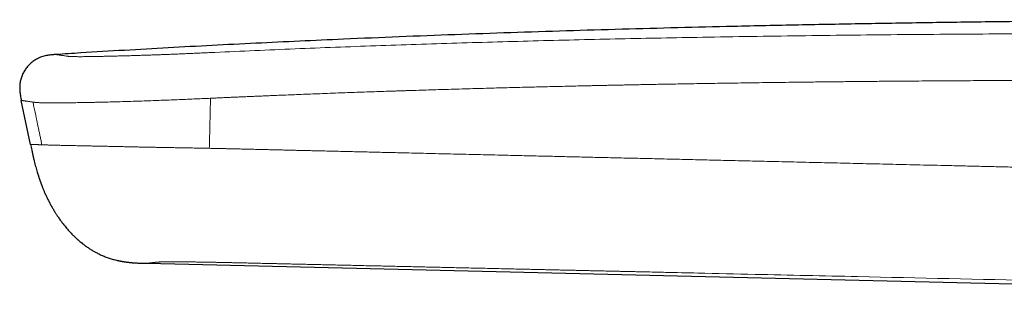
# Model space of a CAD drawing. Header units: millimetres. Extents: x 8 to 524, y 12 to 399.
# Tile 2 of 131: x 42 to 76, y 390 to 399. Entities that reach past the tile are written whole.
import ezdxf

# ---------------------------------------------------------------- set-up
doc = ezdxf.new("R2010")
doc.units = ezdxf.units.MM

msp = doc.modelspace()

# ---------------------------------------------------------------- linework, layer by layer
at = {"color": 7, "linetype": 'Continuous', "lineweight": 30}
for p, q in [((42.964, 398.166), (42.967, 398.165)), ((42.966, 398.166), (42.964, 398.166)), ((42.095, 395.068), (41.777, 396.587)), ((46.105, 390.977), (102.812, 389.635))]:
    msp.add_line(p, q, dxfattribs=at)
at = {"color": 252, "linetype": 'Continuous', "lineweight": 0}
msp.add_line((46.105, 390.977), (46.106, 390.977), dxfattribs=at)
at = {"color": 7, "linetype": 'Continuous', "lineweight": 30}
for points, knots in [([(150.617, 397.344), (150.025, 397.382), (148.622, 397.471), (146.408, 397.606), (143.974, 397.748), (141.538, 397.885), (139.101, 398.015), (136.662, 398.139), (134.289, 398.254), (131.982, 398.361), (129.741, 398.459), (127.5, 398.552), (125.258, 398.64), (123.017, 398.723), (120.778, 398.801), (118.541, 398.874), (116.306, 398.942), (114.073, 399.005), (111.841, 399.063), (109.608, 399.116), (107.241, 399.166), (104.74, 399.213), (102.106, 399.256), (99.471, 399.292), (96.901, 399.32), (94.396, 399.341), (91.956, 399.355), (89.515, 399.363), (87.074, 399.366), (84.633, 399.362), (82.191, 399.353), (79.816, 399.337), (77.509, 399.317), (75.27, 399.291), (73.031, 399.26), (70.792, 399.224), (68.553, 399.182), (66.421, 399.136), (64.395, 399.087), (62.476, 399.036), (60.557, 398.979), (58.638, 398.917), (56.718, 398.849), (54.798, 398.775), (53.015, 398.7), (51.369, 398.626), (49.859, 398.554), (48.35, 398.478), (46.84, 398.397), (45.331, 398.311), (44.039, 398.234), (43.251, 398.184), (42.964, 398.165)], [0, 0, 0, 0, 0.0165217, 0.0391477, 0.0617814, 0.0844253, 0.1070816, 0.1297525, 0.1524397, 0.1732518, 0.1940758, 0.2149051, 0.2357329, 0.2565522, 0.2773561, 0.2981375, 0.3188905, 0.3396222, 0.3603473, 0.3810799, 0.4018229, 0.4262799, 0.4507429, 0.4752076, 0.4996733, 0.5223215, 0.5449729, 0.5676285, 0.5902891, 0.6129553, 0.6356263, 0.658301, 0.6790883, 0.6998768, 0.7206658, 0.7414545, 0.7622424, 0.7830304, 0.8008495, 0.8186704, 0.8364937, 0.8543206, 0.8721517, 0.8899883, 0.9078312, 0.9218559, 0.9358857, 0.9499212, 0.9639591, 0.9779903, 0.9920051, 1, 1, 1, 1]), ([(42.93, 398.163), (42.914, 398.162), (42.87, 398.16), (42.799, 398.153), (42.716, 398.143), (42.634, 398.129), (42.554, 398.109), (42.474, 398.085), (42.4, 398.056), (42.332, 398.023), (42.268, 397.988), (42.207, 397.948), (42.149, 397.905), (42.094, 397.858), (42.042, 397.807), (41.993, 397.753), (41.948, 397.696), (41.906, 397.637), (41.868, 397.574), (41.834, 397.51), (41.805, 397.444), (41.78, 397.376), (41.759, 397.306), (41.742, 397.235), (41.73, 397.16), (41.723, 397.081), (41.721, 396.998), (41.724, 396.915), (41.732, 396.832), (41.745, 396.75), (41.76, 396.669), (41.771, 396.614), (41.777, 396.587)], [0, 0, 0, 0, 0.0211888, 0.0574448, 0.0937009, 0.1299648, 0.1662339, 0.2024773, 0.2386981, 0.270401, 0.3021176, 0.3338427, 0.3655686, 0.3972903, 0.4290125, 0.4607377, 0.4924648, 0.5241911, 0.5559153, 0.5876368, 0.6193573, 0.6510801, 0.6828029, 0.714521, 0.74623, 0.7824616, 0.8187108, 0.8549743, 0.8912194, 0.92746, 0.9637276, 1, 1, 1, 1]), ([(42.967, 398.166), (42.96, 398.165), (42.947, 398.165), (42.936, 398.164), (42.93, 398.164)], [0, 0, 0, 0, 0.49934, 1, 1, 1, 1]), ([(42.966, 398.166), (42.964, 398.166), (42.952, 398.165), (42.94, 398.164), (42.93, 398.164)], [0, 0, 0, 0, 0.1883287, 1, 1, 1, 1]), ([(42.095, 395.068), (42.108, 395.004), (42.123, 394.934), (42.138, 394.864), (42.14, 394.858)], [0, 0, 0, 0, 0.916142, 1, 1, 1, 1]), ([(42.139, 394.858), (42.14, 394.857), (42.14, 394.856), (42.141, 394.853), (42.141, 394.851), (42.142, 394.847), (42.143, 394.844), (42.145, 394.84), (42.146, 394.836), (42.147, 394.831), (42.148, 394.826), (42.149, 394.822), (42.15, 394.818), (42.151, 394.815), (42.152, 394.812), (42.152, 394.81), (42.153, 394.807), (42.153, 394.805), (42.154, 394.8), (42.155, 394.795), (42.157, 394.788), (42.159, 394.779), (42.161, 394.768), (42.163, 394.755), (42.166, 394.74), (42.17, 394.724), (42.173, 394.706), (42.177, 394.687), (42.182, 394.666), (42.187, 394.643), (42.191, 394.628), (42.192, 394.62)], [0, 0, 0, 0, 0.076812, 0.146878, 0.210226, 0.266876, 0.316848, 0.360163, 0.396847, 0.426936, 0.450501, 0.463978, 0.474002, 0.477821, 0.480949, 0.483549, 0.4859, 0.48845, 0.491541, 0.499914, 0.511659, 0.526976, 0.553094, 0.5858, 0.625127, 0.671086, 0.723674, 0.782879, 0.848683, 0.921065, 1, 1, 1, 1]), ([(42.193, 394.62), (42.203, 394.577), (42.228, 394.47), (42.272, 394.3), (42.314, 394.15), (42.341, 394.065), (42.348, 394.043)], [0, 0, 0, 0, 0.221827, 0.5514, 0.881006, 1, 1, 1, 1]), ([(42.347, 394.042), (42.347, 394.042), (42.348, 394.042), (42.348, 394.04), (42.349, 394.038), (42.35, 394.035), (42.351, 394.032), (42.353, 394.029), (42.354, 394.025), (42.356, 394.02), (42.358, 394.015), (42.359, 394.011), (42.361, 394.007), (42.362, 394.003), (42.363, 394.001), (42.363, 393.998), (42.365, 393.993), (42.368, 393.983), (42.373, 393.969), (42.379, 393.949), (42.387, 393.924), (42.397, 393.897), (42.406, 393.868), (42.416, 393.84), (42.426, 393.813), (42.435, 393.785), (42.445, 393.759), (42.452, 393.738), (42.458, 393.722), (42.463, 393.71), (42.466, 393.7), (42.469, 393.693), (42.471, 393.687), (42.472, 393.684), (42.473, 393.683), (42.473, 393.682), (42.475, 393.677), (42.477, 393.671), (42.48, 393.663), (42.485, 393.649), (42.493, 393.629), (42.504, 393.602), (42.517, 393.568), (42.532, 393.529), (42.55, 393.486), (42.571, 393.438), (42.593, 393.387), (42.617, 393.333), (42.643, 393.278), (42.668, 393.225), (42.705, 393.149), (42.755, 393.052), (42.797, 392.976), (42.818, 392.939)], [0, 0, 0, 0, 0.045245, 0.086495, 0.123736, 0.156956, 0.186144, 0.211294, 0.232406, 0.249496, 0.262609, 0.2699, 0.275146, 0.277106, 0.278738, 0.28021, 0.282083, 0.287947, 0.296637, 0.308151, 0.322489, 0.339625, 0.357098, 0.373275, 0.388165, 0.406038, 0.421681, 0.435148, 0.443869, 0.451466, 0.458017, 0.46365, 0.46856, 0.473039, 0.477469, 0.482264, 0.487767, 0.494198, 0.501694, 0.510344, 0.526718, 0.546339, 0.569294, 0.595643, 0.625428, 0.656358, 0.690335, 0.726872, 0.763404, 0.799581, 0.835413, 0.918566, 1, 1, 1, 1]), ([(42.818, 392.939), (42.822, 392.932), (42.842, 392.894), (42.865, 392.857), (42.883, 392.827)], [0, 0, 0, 0, 0.191758, 1, 1, 1, 1]), ([(42.882, 392.827), (42.886, 392.82), (42.895, 392.806), (42.91, 392.78), (42.927, 392.753), (42.946, 392.722), (42.967, 392.689), (42.99, 392.654), (43.015, 392.616), (43.057, 392.553), (43.118, 392.467), (43.199, 392.358), (43.273, 392.265), (43.338, 392.186), (43.392, 392.124), (43.445, 392.066), (43.495, 392.012), (43.537, 391.969), (43.571, 391.935), (43.594, 391.912), (43.611, 391.896), (43.624, 391.883), (43.636, 391.872), (43.648, 391.86), (43.66, 391.85), (43.671, 391.839), (43.682, 391.829), (43.694, 391.818), (43.706, 391.807), (43.72, 391.795), (43.727, 391.789), (43.731, 391.785)], [0, 0, 0, 0, 0.027112, 0.053846, 0.080654, 0.10799, 0.136287, 0.165942, 0.197306, 0.230632, 0.322353, 0.416071, 0.5118, 0.570215, 0.628299, 0.68279, 0.733462, 0.780319, 0.807671, 0.833536, 0.845917, 0.858035, 0.870067, 0.882188, 0.89457, 0.907375, 0.920749, 0.93482, 0.954849, 0.976521, 1, 1, 1, 1]), ([(42.882, 392.827), (42.884, 392.824), (42.887, 392.818), (42.891, 392.811), (42.893, 392.809)], [0, 0, 0, 0, 0.6549473, 1, 1, 1, 1]), ([(43.731, 391.786), (43.743, 391.775), (43.794, 391.729), (43.882, 391.658), (43.994, 391.574), (44.102, 391.499), (44.213, 391.428), (44.327, 391.363), (44.443, 391.302), (44.567, 391.244), (44.698, 391.191), (44.838, 391.143), (44.96, 391.107), (45.036, 391.089), (45.064, 391.082)], [0, 0, 0, 0, 0.031716, 0.135229, 0.221529, 0.307835, 0.394116, 0.480354, 0.566548, 0.652713, 0.749222, 0.845772, 0.942374, 1, 1, 1, 1]), ([(45.062, 391.082), (45.062, 391.082), (45.061, 391.082), (45.062, 391.082), (45.065, 391.082), (45.068, 391.081), (45.073, 391.08), (45.079, 391.079), (45.086, 391.077), (45.093, 391.076), (45.102, 391.074), (45.111, 391.073), (45.121, 391.071), (45.132, 391.068), (45.144, 391.066), (45.157, 391.063), (45.171, 391.061), (45.184, 391.058), (45.196, 391.056), (45.209, 391.053), (45.224, 391.051), (45.239, 391.048), (45.258, 391.044), (45.279, 391.041), (45.302, 391.037), (45.325, 391.033), (45.347, 391.03), (45.367, 391.027), (45.386, 391.025), (45.403, 391.022), (45.419, 391.02), (45.433, 391.018), (45.446, 391.016), (45.457, 391.015), (45.467, 391.014), (45.475, 391.013), (45.483, 391.012), (45.488, 391.011), (45.494, 391.01), (45.501, 391.009), (45.508, 391.008), (45.515, 391.008), (45.523, 391.007), (45.53, 391.006), (45.536, 391.005), (45.541, 391.005), (45.545, 391.004), (45.549, 391.004), (45.551, 391.004), (45.553, 391.004), (45.553, 391.004), (45.554, 391.004), (45.555, 391.004), (45.557, 391.003), (45.559, 391.003), (45.562, 391.003), (45.565, 391.003), (45.568, 391.002), (45.571, 391.002), (45.574, 391.002), (45.578, 391.001), (45.582, 391.001), (45.585, 391.001), (45.589, 391), (45.593, 391), (45.596, 390.999), (45.6, 390.999), (45.605, 390.999), (45.607, 390.998), (45.609, 390.998)], [0, 0, 0, 0, 0.006461, 0.052145, 0.095157, 0.135477, 0.173093, 0.207992, 0.237593, 0.264904, 0.289927, 0.312671, 0.333146, 0.351376, 0.369408, 0.384671, 0.39731, 0.405232, 0.412025, 0.418004, 0.423716, 0.430431, 0.438416, 0.447674, 0.457811, 0.467556, 0.477058, 0.486614, 0.496517, 0.507032, 0.518384, 0.530752, 0.544274, 0.558441, 0.57384, 0.590526, 0.60854, 0.627768, 0.64611, 0.662867, 0.683321, 0.700785, 0.71527, 0.726796, 0.733586, 0.738744, 0.742373, 0.743701, 0.744805, 0.74532, 0.74558, 0.745856, 0.746489, 0.747277, 0.749417, 0.752389, 0.757703, 0.764593, 0.773077, 0.785371, 0.799977, 0.816899, 0.836137, 0.857689, 0.881553, 0.907724, 0.936194, 0.966956, 1, 1, 1, 1]), ([(45.609, 390.999), (45.635, 390.997), (45.708, 390.991), (45.798, 390.986), (45.861, 390.984), (45.878, 390.984)], [0, 0, 0, 0, 0.296665, 0.810284, 1, 1, 1, 1]), ([(45.878, 390.983), (45.881, 390.983), (45.885, 390.983), (45.892, 390.983), (45.9, 390.983), (45.909, 390.982), (45.918, 390.982), (45.928, 390.982), (45.937, 390.982), (45.948, 390.981), (45.959, 390.981), (45.97, 390.981), (45.981, 390.981), (45.993, 390.98), (46.004, 390.98), (46.012, 390.98), (46.018, 390.98), (46.023, 390.98), (46.029, 390.979), (46.037, 390.979), (46.049, 390.979), (46.065, 390.979), (46.085, 390.978), (46.1, 390.978), (46.109, 390.978)], [0, 0, 0, 0, 0.113652, 0.21932, 0.316976, 0.406603, 0.488196, 0.56176, 0.62732, 0.684927, 0.734666, 0.776688, 0.811263, 0.838896, 0.86061, 0.869894, 0.878619, 0.883615, 0.891407, 0.902144, 0.915825, 0.938649, 0.966707, 1, 1, 1, 1])]:
    msp.add_open_spline(points, degree=3, knots=knots, dxfattribs=at)
at = {"color": 252, "linetype": 'Continuous', "lineweight": 0}
for points, knots in [([(48.442, 398.241), (49.364, 398.282), (51.212, 398.365), (53.992, 398.47), (56.787, 398.562), (59.594, 398.641), (62.414, 398.708), (65.414, 398.766), (68.594, 398.815), (71.955, 398.852), (75.327, 398.877), (78.728, 398.89), (82.156, 398.892), (85.611, 398.886), (89.07, 398.869), (92.532, 398.842), (95.595, 398.809), (98.26, 398.773), (100.526, 398.737), (102.79, 398.696), (105.052, 398.649), (107.312, 398.598), (108.818, 398.559), (109.57, 398.539)], [0, 0, 0, 0, 0.045321, 0.090874, 0.136646, 0.182622, 0.228785, 0.275119, 0.329925, 0.384921, 0.440081, 0.495378, 0.551796, 0.608303, 0.66487, 0.72147, 0.778077, 0.815132, 0.852169, 0.889183, 0.926163, 0.963103, 1, 1, 1, 1]), ([(42.967, 398.165), (42.967, 398.165), (42.968, 398.165), (42.975, 398.164), (42.988, 398.163), (43.007, 398.16), (43.031, 398.156), (43.061, 398.152), (43.096, 398.147), (43.137, 398.141), (43.183, 398.135), (43.236, 398.128), (43.292, 398.12), (43.332, 398.113), (43.352, 398.11)], [0, 0, 0, 0, 0.008874, 0.098896, 0.188913, 0.278931, 0.368959, 0.459002, 0.549068, 0.639162, 0.729279, 0.81941, 0.909628, 1, 1, 1, 1]), ([(43.352, 398.11), (43.358, 398.109), (43.371, 398.108), (43.392, 398.105), (43.416, 398.102), (43.445, 398.1), (43.478, 398.098), (43.518, 398.096), (43.563, 398.095), (43.615, 398.093), (43.673, 398.093), (43.737, 398.092), (43.806, 398.092), (43.884, 398.092), (43.97, 398.093), (44.065, 398.094), (44.165, 398.095), (44.27, 398.097), (44.38, 398.099), (44.501, 398.101), (44.634, 398.104), (44.778, 398.107), (44.927, 398.111), (45.081, 398.115), (45.24, 398.119), (45.405, 398.123), (45.573, 398.128), (45.745, 398.133), (45.908, 398.138), (46.061, 398.143), (46.204, 398.148), (46.349, 398.153), (46.496, 398.158), (46.648, 398.163), (46.806, 398.169), (46.968, 398.176), (47.133, 398.182), (47.299, 398.189), (47.467, 398.196), (47.646, 398.204), (47.836, 398.213), (48.038, 398.222), (48.239, 398.231), (48.374, 398.237), (48.442, 398.241)], [0, 0, 0, 0, 0.020724, 0.041439, 0.062139, 0.082828, 0.103512, 0.124197, 0.144899, 0.165626, 0.186366, 0.207106, 0.227841, 0.248578, 0.271814, 0.295065, 0.318328, 0.341596, 0.364866, 0.388145, 0.415602, 0.443086, 0.470595, 0.498123, 0.526167, 0.554223, 0.582287, 0.610358, 0.638433, 0.660489, 0.682539, 0.704583, 0.726626, 0.748674, 0.772069, 0.795476, 0.818896, 0.842329, 0.865768, 0.889212, 0.916862, 0.944547, 0.972265, 1, 1, 1, 1]), ([(48.455, 396.667), (48.474, 396.668), (48.515, 396.67), (48.583, 396.673), (48.664, 396.677), (48.757, 396.681), (48.863, 396.686), (48.981, 396.691), (49.111, 396.697), (49.25, 396.703), (49.4, 396.709), (49.561, 396.716), (49.735, 396.724), (49.918, 396.732), (50.112, 396.74), (50.316, 396.748), (50.531, 396.757), (50.773, 396.767), (51.043, 396.778), (51.343, 396.79), (51.658, 396.802), (51.99, 396.815), (52.337, 396.828), (52.679, 396.841), (53.015, 396.853), (53.343, 396.865), (53.683, 396.877), (54.018, 396.888), (54.349, 396.899), (54.588, 396.907), (54.737, 396.912), (54.795, 396.914), (54.844, 396.916), (54.893, 396.917), (54.942, 396.919), (54.99, 396.921), (55.252, 396.929), (55.721, 396.944), (56.425, 396.965), (57.144, 396.986), (57.879, 397.007), (58.597, 397.026), (59.272, 397.043), (59.905, 397.059), (60.474, 397.072), (60.916, 397.082), (61.192, 397.088), (61.303, 397.091), (61.344, 397.092), (61.356, 397.092), (61.369, 397.092), (61.382, 397.093), (61.394, 397.093), (61.428, 397.094), (61.488, 397.095), (61.577, 397.097), (61.679, 397.099), (61.793, 397.101), (61.92, 397.104), (62.056, 397.107), (62.202, 397.11), (62.356, 397.113), (62.521, 397.117), (62.697, 397.12), (62.898, 397.124), (63.126, 397.129), (63.38, 397.133), (63.651, 397.139), (63.938, 397.144), (64.239, 397.149), (64.553, 397.155), (64.881, 397.16), (65.224, 397.166), (65.585, 397.172), (65.964, 397.178), (66.362, 397.184), (66.775, 397.19), (67.203, 397.196), (67.648, 397.202), (68.109, 397.208), (68.585, 397.214), (69.077, 397.22), (69.584, 397.226), (70.108, 397.231), (70.646, 397.237), (71.201, 397.242), (71.771, 397.247), (72.311, 397.252), (72.817, 397.255), (73.288, 397.259), (73.768, 397.262), (74.237, 397.265), (74.695, 397.267), (75.122, 397.27), (75.462, 397.271), (75.662, 397.272), (75.736, 397.272), (75.759, 397.272), (75.783, 397.273), (75.806, 397.273), (75.829, 397.273), (76.758, 397.277), (78.589, 397.282), (80.861, 397.285), (82.417, 397.284), (83.085, 397.283), (83.326, 397.283), (83.393, 397.283), (83.459, 397.283), (83.525, 397.283), (83.588, 397.283), (83.64, 397.283), (83.728, 397.283), (83.86, 397.282), (84.047, 397.282), (84.248, 397.282), (84.462, 397.281), (84.69, 397.28), (84.939, 397.28), (85.21, 397.279), (85.505, 397.278), (85.816, 397.277), (86.143, 397.276), (86.486, 397.274), (86.845, 397.272), (87.209, 397.271), (87.577, 397.269), (87.949, 397.267), (88.334, 397.264), (88.733, 397.262), (89.145, 397.259), (89.547, 397.256), (89.937, 397.253), (90.315, 397.251), (90.702, 397.247), (91.096, 397.244), (91.377, 397.242), (91.541, 397.24), (91.586, 397.24), (91.632, 397.239), (91.678, 397.239), (91.724, 397.239), (91.767, 397.238), (91.932, 397.237), (92.634, 397.23), (94.174, 397.214), (96.428, 397.187), (98.981, 397.149), (101.535, 397.105), (104.092, 397.054), (106.652, 396.996), (108.359, 396.952), (109.214, 396.93)], [0, 0, 0, 0, 0.000915, 0.002038, 0.003369, 0.004907, 0.006653, 0.008606, 0.010766, 0.013044, 0.015514, 0.018176, 0.02103, 0.024076, 0.027254, 0.030617, 0.034164, 0.037896, 0.042578, 0.047522, 0.052725, 0.058189, 0.063912, 0.069894, 0.075118, 0.080525, 0.086114, 0.091884, 0.097113, 0.102481, 0.103693, 0.104502, 0.10531, 0.106117, 0.106924, 0.107729, 0.108533, 0.119842, 0.130944, 0.143307, 0.155403, 0.167233, 0.178798, 0.188757, 0.198512, 0.206928, 0.210581, 0.212179, 0.212388, 0.212597, 0.212805, 0.213014, 0.213222, 0.21343, 0.214693, 0.216162, 0.217839, 0.219722, 0.221811, 0.224107, 0.226461, 0.228998, 0.231719, 0.234622, 0.237709, 0.241645, 0.245844, 0.250304, 0.255026, 0.260009, 0.265157, 0.270556, 0.276207, 0.282108, 0.288388, 0.294929, 0.30173, 0.308791, 0.316112, 0.323692, 0.33153, 0.339628, 0.347984, 0.356597, 0.365469, 0.374598, 0.383984, 0.393626, 0.401226, 0.408978, 0.416881, 0.424936, 0.43215, 0.439482, 0.446031, 0.448941, 0.449323, 0.449706, 0.450089, 0.450472, 0.450856, 0.45124, 0.496299, 0.541262, 0.563389, 0.57312, 0.574212, 0.575304, 0.576396, 0.577487, 0.578579, 0.579487, 0.580062, 0.582917, 0.585996, 0.589297, 0.592821, 0.596568, 0.600537, 0.605121, 0.60997, 0.615084, 0.620462, 0.626105, 0.632013, 0.638185, 0.644075, 0.650187, 0.656522, 0.663079, 0.669858, 0.676859, 0.682911, 0.689121, 0.695487, 0.70201, 0.708592, 0.709341, 0.710091, 0.710843, 0.711597, 0.712353, 0.713111, 0.713743, 0.720469, 0.747765, 0.78973, 0.831708, 0.873713, 0.915755, 0.957847, 1, 1, 1, 1]), ([(41.777, 396.587), (41.778, 396.587), (41.779, 396.587), (41.787, 396.586), (41.801, 396.584), (41.82, 396.581), (41.845, 396.577), (41.874, 396.573), (41.907, 396.568), (41.942, 396.564), (41.982, 396.558), (42.025, 396.552), (42.072, 396.545), (42.121, 396.538), (42.158, 396.532), (42.176, 396.529)], [0, 0, 0, 0, 0.083367, 0.166751, 0.250141, 0.333529, 0.416907, 0.500266, 0.571698, 0.643105, 0.714487, 0.785856, 0.857234, 0.928624, 1, 1, 1, 1]), ([(42.176, 396.529), (42.193, 396.527), (42.211, 396.524), (42.235, 396.521), (42.242, 396.52), (42.249, 396.52), (42.256, 396.519), (42.264, 396.518), (42.271, 396.517), (42.283, 396.516), (42.299, 396.514), (42.322, 396.512), (42.351, 396.511), (42.387, 396.509), (42.423, 396.507), (42.454, 396.506), (42.478, 396.506), (42.501, 396.505), (42.524, 396.505), (42.548, 396.504), (42.574, 396.504), (42.621, 396.503), (42.695, 396.502), (42.797, 396.502), (42.873, 396.502), (42.915, 396.502), (42.927, 396.502), (42.939, 396.502), (42.951, 396.502), (42.963, 396.502), (42.975, 396.502), (43, 396.503), (43.04, 396.503), (43.102, 396.503), (43.177, 396.504), (43.265, 396.504), (43.367, 396.505), (43.478, 396.506), (43.595, 396.508), (43.719, 396.509), (43.856, 396.512), (43.999, 396.514), (44.148, 396.517), (44.296, 396.52), (44.404, 396.522), (44.466, 396.524), (44.486, 396.524), (44.506, 396.525), (44.526, 396.525), (44.547, 396.525), (44.648, 396.528), (44.835, 396.533), (45.114, 396.54), (45.403, 396.549), (45.7, 396.558), (46.005, 396.568), (46.303, 396.579), (46.592, 396.589), (46.869, 396.6), (47.15, 396.611), (47.434, 396.623), (47.72, 396.636), (48.008, 396.648), (48.2, 396.656), (48.296, 396.661)], [0, 0, 0, 0, 0.042291, 0.047011, 0.051726, 0.056436, 0.061141, 0.06584, 0.070535, 0.075224, 0.085135, 0.096846, 0.110358, 0.125674, 0.142797, 0.151834, 0.159291, 0.166746, 0.174198, 0.181647, 0.189092, 0.196534, 0.222554, 0.248546, 0.271404, 0.27397, 0.276535, 0.2791, 0.281666, 0.284231, 0.286797, 0.289362, 0.299692, 0.312125, 0.326661, 0.343303, 0.362053, 0.38291, 0.402057, 0.422689, 0.444799, 0.468379, 0.490335, 0.513416, 0.534654, 0.5375, 0.54036, 0.543236, 0.546126, 0.549031, 0.551951, 0.589509, 0.627019, 0.664504, 0.701973, 0.739408, 0.776789, 0.808777, 0.840716, 0.872603, 0.904445, 0.936283, 0.968141, 1, 1, 1, 1]), ([(48.255, 394.937), (48.259, 395.129), (48.269, 395.512), (48.282, 396.086), (48.291, 396.469), (48.296, 396.661)], [0, 0, 0, 0, 0.333333, 0.666667, 1, 1, 1, 1]), ([(48.296, 396.661), (48.322, 396.662), (48.376, 396.664), (48.429, 396.666), (48.455, 396.667)], [0, 0, 0, 0, 0.50007, 1, 1, 1, 1]), ([(42.177, 396.53), (42.182, 396.504), (42.193, 396.451), (42.211, 396.367), (42.23, 396.276), (42.251, 396.178), (42.273, 396.073), (42.297, 395.96), (42.321, 395.845), (42.346, 395.726), (42.372, 395.604), (42.399, 395.476), (42.427, 395.343), (42.456, 395.203), (42.476, 395.108), (42.486, 395.059)], [0, 0, 0, 0, 0.05216, 0.109161, 0.171003, 0.237686, 0.309211, 0.385578, 0.466787, 0.545482, 0.628247, 0.715081, 0.805984, 0.900957, 1, 1, 1, 1]), ([(42.486, 395.059), (42.474, 395.06), (42.453, 395.06), (42.421, 395.061), (42.392, 395.062), (42.365, 395.062), (42.34, 395.063), (42.316, 395.063), (42.294, 395.064), (42.272, 395.064), (42.25, 395.065), (42.228, 395.065), (42.209, 395.066), (42.191, 395.066), (42.175, 395.066), (42.16, 395.067), (42.147, 395.067), (42.136, 395.067), (42.125, 395.067), (42.117, 395.068), (42.108, 395.068), (42.101, 395.068), (42.096, 395.068), (42.095, 395.068), (42.095, 395.068)], [0, 0, 0, 0, 0.043623, 0.086317, 0.128089, 0.168955, 0.208953, 0.248123, 0.286508, 0.324149, 0.370475, 0.415769, 0.46011, 0.503577, 0.546249, 0.590727, 0.634493, 0.677641, 0.720266, 0.76246, 0.80432, 0.86965, 0.934755, 1, 1, 1, 1]), ([(42.486, 395.059), (42.493, 395.059), (42.508, 395.059), (42.533, 395.058), (42.562, 395.056), (42.597, 395.055), (42.638, 395.053), (42.685, 395.052), (42.737, 395.05), (42.795, 395.048), (42.861, 395.046), (42.933, 395.044), (43.012, 395.042), (43.101, 395.04), (43.197, 395.038), (43.3, 395.036), (43.41, 395.033), (43.525, 395.031), (43.644, 395.028), (43.766, 395.026), (43.89, 395.023), (44.018, 395.021), (44.151, 395.018), (44.29, 395.015), (44.437, 395.012), (44.591, 395.009), (44.749, 395.005), (44.912, 395.002), (45.079, 394.998), (45.247, 394.995), (45.415, 394.991), (45.583, 394.987), (45.755, 394.984), (45.93, 394.98), (46.102, 394.977), (46.272, 394.974), (46.439, 394.97), (46.607, 394.967), (46.778, 394.964), (46.949, 394.961), (47.122, 394.958), (47.302, 394.955), (47.488, 394.952), (47.68, 394.948), (47.872, 394.945), (48.064, 394.941), (48.191, 394.939), (48.255, 394.937)], [0, 0, 0, 0, 0.020751, 0.04175, 0.062986, 0.084457, 0.106154, 0.128063, 0.148902, 0.169913, 0.19109, 0.212427, 0.233914, 0.256854, 0.279938, 0.303162, 0.326523, 0.350014, 0.373627, 0.395994, 0.418453, 0.440992, 0.4636, 0.486266, 0.510359, 0.534494, 0.558662, 0.582856, 0.607068, 0.631294, 0.654146, 0.676999, 0.699841, 0.722663, 0.745457, 0.766149, 0.786804, 0.807411, 0.827967, 0.848465, 0.868907, 0.889291, 0.911638, 0.933891, 0.956036, 0.978073, 1, 1, 1, 1]), ([(48.712, 394.928), (48.637, 394.929), (48.484, 394.933), (48.331, 394.936), (48.255, 394.937)], [0, 0, 0, 0, 0.49808, 1, 1, 1, 1]), ([(108.829, 393.573), (108.829, 393.573), (108.829, 393.573), (108.829, 393.573), (108.829, 393.573), (108.828, 393.573), (108.826, 393.573), (108.82, 393.573), (108.811, 393.573), (108.795, 393.573), (108.773, 393.574), (108.743, 393.574), (108.707, 393.575), (108.663, 393.576), (108.613, 393.577), (108.557, 393.578), (108.494, 393.58), (108.424, 393.581), (108.348, 393.583), (108.268, 393.585), (108.182, 393.586), (108.09, 393.588), (107.992, 393.59), (107.888, 393.592), (107.777, 393.595), (107.656, 393.597), (107.525, 393.6), (107.382, 393.603), (107.232, 393.606), (107.075, 393.61), (106.909, 393.613), (106.734, 393.617), (106.551, 393.621), (106.36, 393.625), (106.162, 393.629), (105.956, 393.633), (105.742, 393.638), (105.527, 393.642), (105.311, 393.647), (105.095, 393.652), (104.872, 393.656), (104.643, 393.661), (104.408, 393.666), (104.166, 393.671), (103.918, 393.676), (103.664, 393.682), (103.403, 393.687), (103.136, 393.693), (102.863, 393.699), (102.589, 393.705), (102.314, 393.71), (102.039, 393.716), (101.759, 393.722), (101.473, 393.728), (101.18, 393.734), (100.881, 393.741), (100.574, 393.747), (100.261, 393.754), (99.943, 393.761), (99.622, 393.768), (99.297, 393.775), (98.969, 393.782), (98.636, 393.789), (98.276, 393.796), (97.888, 393.805), (97.471, 393.813), (97.047, 393.823), (96.617, 393.832), (96.179, 393.841), (95.734, 393.851), (95.283, 393.86), (94.824, 393.87), (94.359, 393.88), (93.887, 393.89), (93.408, 393.901), (92.931, 393.911), (92.456, 393.921), (91.985, 393.932), (91.507, 393.942), (91.022, 393.952), (90.546, 393.963), (90.078, 393.973), (89.62, 393.983), (89.156, 393.993), (88.685, 394.004), (88.209, 394.014), (87.727, 394.025), (87.252, 394.035), (86.785, 394.045), (86.326, 394.056), (85.862, 394.066), (85.391, 394.076), (84.915, 394.087), (84.434, 394.098), (83.946, 394.109), (83.452, 394.12), (82.951, 394.131), (82.444, 394.142), (81.931, 394.154), (81.448, 394.165), (80.998, 394.175), (80.58, 394.184), (80.158, 394.194), (79.732, 394.204), (79.301, 394.214), (78.813, 394.225), (78.27, 394.237), (77.674, 394.251), (77.084, 394.264), (76.499, 394.278), (75.922, 394.291), (75.355, 394.304), (74.797, 394.317), (74.245, 394.33), (73.719, 394.342), (73.217, 394.354), (72.741, 394.365), (72.27, 394.376), (71.804, 394.386), (71.344, 394.397), (70.89, 394.408), (70.441, 394.418), (69.999, 394.429), (69.563, 394.439), (69.132, 394.449), (68.708, 394.459), (68.29, 394.469), (67.878, 394.478), (67.473, 394.488), (67.074, 394.497), (66.675, 394.506), (66.277, 394.516), (65.879, 394.525), (65.489, 394.534), (65.106, 394.543), (64.73, 394.552), (64.367, 394.56), (64.016, 394.569), (63.677, 394.577), (63.345, 394.584), (63.019, 394.592), (62.699, 394.599), (62.385, 394.607), (62.078, 394.614), (61.772, 394.621), (61.468, 394.628), (61.165, 394.635), (60.868, 394.642), (60.577, 394.649), (60.291, 394.656), (59.991, 394.663), (59.677, 394.67), (59.35, 394.678), (59.028, 394.685), (58.711, 394.693), (58.366, 394.701), (57.994, 394.709), (57.596, 394.719), (57.191, 394.728), (56.777, 394.738), (56.357, 394.748), (55.943, 394.757), (55.535, 394.767), (55.161, 394.776), (54.821, 394.784), (54.514, 394.791), (54.212, 394.798), (53.914, 394.805), (53.621, 394.812), (53.334, 394.818), (53.051, 394.825), (52.775, 394.832), (52.504, 394.838), (52.259, 394.844), (52.037, 394.849), (51.838, 394.854), (51.645, 394.858), (51.455, 394.863), (51.269, 394.867), (51.086, 394.871), (50.907, 394.876), (50.733, 394.88), (50.566, 394.884), (50.404, 394.888), (50.249, 394.891), (50.105, 394.895), (49.97, 394.898), (49.846, 394.901), (49.727, 394.904), (49.615, 394.907), (49.509, 394.909), (49.409, 394.912), (49.317, 394.914), (49.232, 394.916), (49.154, 394.918), (49.081, 394.919), (49.015, 394.921), (48.955, 394.922), (48.904, 394.923), (48.861, 394.924), (48.825, 394.925), (48.793, 394.926), (48.767, 394.927), (48.746, 394.927), (48.731, 394.927), (48.72, 394.928), (48.714, 394.928), (48.712, 394.928)], [0, 0, 0, 0, 0, 0.000001, 0.000002, 0.000008, 0.000032, 0.000127, 0.000284, 0.000502, 0.000891, 0.001389, 0.001998, 0.002718, 0.003548, 0.004488, 0.005539, 0.0067, 0.007972, 0.009297, 0.010723, 0.012252, 0.013882, 0.015615, 0.017449, 0.019385, 0.021632, 0.024003, 0.026496, 0.029113, 0.031854, 0.03477, 0.037815, 0.040986, 0.044286, 0.047712, 0.051266, 0.054948, 0.058434, 0.062026, 0.065725, 0.069531, 0.073443, 0.07746, 0.081583, 0.085812, 0.090146, 0.094584, 0.099127, 0.103774, 0.108251, 0.112819, 0.117479, 0.122229, 0.12707, 0.13208, 0.137182, 0.142376, 0.147661, 0.153036, 0.158403, 0.163856, 0.169395, 0.175019, 0.181825, 0.18875, 0.195794, 0.202955, 0.210232, 0.217624, 0.22513, 0.232751, 0.240486, 0.248337, 0.256304, 0.264389, 0.272121, 0.279961, 0.28791, 0.295969, 0.30414, 0.311668, 0.31929, 0.32701, 0.334829, 0.342747, 0.350768, 0.358893, 0.366433, 0.374064, 0.381788, 0.389606, 0.397521, 0.405534, 0.413647, 0.421864, 0.430186, 0.438616, 0.447157, 0.455811, 0.462689, 0.469638, 0.476657, 0.483747, 0.490907, 0.498135, 0.508115, 0.51802, 0.527844, 0.537581, 0.547226, 0.556606, 0.565889, 0.575072, 0.584151, 0.592167, 0.600095, 0.607934, 0.615681, 0.623334, 0.630893, 0.638354, 0.645717, 0.652979, 0.660141, 0.6672, 0.674156, 0.681008, 0.687754, 0.694395, 0.700929, 0.707659, 0.714271, 0.720765, 0.72714, 0.733397, 0.739535, 0.745283, 0.750922, 0.756454, 0.761879, 0.767199, 0.772414, 0.777527, 0.782539, 0.787683, 0.79272, 0.797659, 0.802507, 0.807271, 0.811959, 0.817491, 0.822932, 0.82829, 0.833571, 0.838782, 0.845507, 0.852129, 0.858656, 0.86576, 0.87276, 0.879656, 0.886449, 0.893137, 0.898315, 0.903423, 0.908458, 0.913417, 0.918294, 0.923086, 0.927788, 0.932394, 0.936899, 0.941297, 0.944673, 0.947977, 0.951206, 0.954356, 0.957425, 0.960506, 0.963494, 0.966385, 0.969177, 0.971866, 0.974448, 0.976922, 0.979091, 0.981164, 0.983138, 0.98501, 0.98678, 0.988444, 0.989962, 0.991378, 0.99269, 0.993896, 0.994997, 0.99599, 0.996875, 0.99756, 0.998162, 0.99868, 0.999113, 0.999462, 0.999726, 0.999906, 1, 1, 1, 1]), ([(45.072, 391.08), (45.089, 391.076), (45.153, 391.06), (45.267, 391.039), (45.409, 391.018), (45.514, 391.006), (45.571, 391.002), (45.581, 391.001)], [0, 0, 0, 0, 0.099427, 0.385337, 0.671141, 0.940586, 1, 1, 1, 1]), ([(46.105, 390.977), (46.105, 390.977), (46.106, 390.977), (46.114, 390.978), (46.127, 390.98), (46.141, 390.981), (46.154, 390.983), (46.165, 390.984), (46.177, 390.985), (46.189, 390.987), (46.203, 390.988), (46.217, 390.99), (46.236, 390.992), (46.261, 390.995), (46.286, 390.998), (46.302, 391), (46.309, 391.001), (46.316, 391.001), (46.323, 391.002), (46.33, 391.003), (46.337, 391.004), (46.344, 391.004), (46.354, 391.006), (46.367, 391.007), (46.38, 391.009), (46.389, 391.01), (46.394, 391.01), (46.399, 391.011), (46.403, 391.011), (46.408, 391.012), (46.412, 391.012), (46.418, 391.013), (46.425, 391.014), (46.433, 391.015), (46.44, 391.016), (46.447, 391.016), (46.452, 391.017), (46.456, 391.017), (46.458, 391.018)], [0, 0, 0, 0, 0.084322, 0.168666, 0.253043, 0.337458, 0.375374, 0.413301, 0.451239, 0.489188, 0.527151, 0.56309, 0.598076, 0.666302, 0.734075, 0.747334, 0.760577, 0.773802, 0.786745, 0.798389, 0.810165, 0.822075, 0.834117, 0.861575, 0.8897, 0.896105, 0.903857, 0.911605, 0.91908, 0.926282, 0.93321, 0.939865, 0.952852, 0.964653, 0.975268, 0.984698, 0.992942, 1, 1, 1, 1]), ([(46.458, 391.018), (46.46, 391.018), (46.464, 391.018), (46.471, 391.019), (46.478, 391.019), (46.485, 391.02), (46.494, 391.02), (46.503, 391.021), (46.519, 391.022), (46.543, 391.023), (46.574, 391.024), (46.604, 391.024), (46.63, 391.025), (46.658, 391.025), (46.688, 391.026), (46.719, 391.026), (46.753, 391.027), (46.788, 391.027), (46.826, 391.027), (46.865, 391.027), (46.907, 391.028), (46.95, 391.028), (46.994, 391.028), (47.04, 391.028), (47.099, 391.028), (47.172, 391.028), (47.262, 391.027), (47.35, 391.027), (47.436, 391.026), (47.517, 391.025), (47.6, 391.025), (47.686, 391.024), (47.773, 391.023), (47.863, 391.021), (47.955, 391.02), (48.052, 391.019), (48.155, 391.017), (48.262, 391.015), (48.37, 391.013), (48.466, 391.012), (48.55, 391.01), (48.621, 391.009), (48.692, 391.007), (48.765, 391.006), (48.815, 391.004), (48.841, 391.004)], [0, 0, 0, 0, 0.01397, 0.026852, 0.038649, 0.05102, 0.063507, 0.075944, 0.087979, 0.1209, 0.154141, 0.174156, 0.19413, 0.214079, 0.234019, 0.253964, 0.273932, 0.293937, 0.314548, 0.335111, 0.355641, 0.376156, 0.396674, 0.417211, 0.436776, 0.47198, 0.507174, 0.542447, 0.570903, 0.599258, 0.627557, 0.655844, 0.684165, 0.712564, 0.741085, 0.769771, 0.80192, 0.833699, 0.865168, 0.896835, 0.917155, 0.937584, 0.957052, 0.977749, 1, 1, 1, 1]), ([(48.841, 391.004), (48.842, 391.004), (48.842, 391.004), (48.845, 391.004), (48.85, 391.004), (48.858, 391.004), (48.87, 391.003), (48.888, 391.003), (48.912, 391.002), (48.943, 391.002), (48.983, 391.001), (49.031, 391), (49.087, 390.998), (49.151, 390.997), (49.219, 390.995), (49.293, 390.994), (49.372, 390.992), (49.457, 390.99), (49.548, 390.988), (49.646, 390.986), (49.748, 390.984), (49.854, 390.981), (49.964, 390.979), (50.079, 390.976), (50.2, 390.973), (50.328, 390.971), (50.461, 390.968), (50.602, 390.964), (50.748, 390.961), (50.901, 390.958), (51.059, 390.954), (51.223, 390.951), (51.398, 390.947), (51.586, 390.942), (51.787, 390.938), (51.995, 390.933), (52.209, 390.929), (52.431, 390.924), (52.66, 390.918), (52.896, 390.913), (53.139, 390.908), (53.39, 390.902), (53.645, 390.896), (53.906, 390.891), (54.173, 390.885), (54.446, 390.879), (54.647, 390.874), (54.775, 390.871), (54.826, 390.87), (54.877, 390.869), (54.928, 390.868), (54.978, 390.867), (55.091, 390.864), (55.255, 390.861), (55.471, 390.856), (55.688, 390.851), (55.915, 390.846), (56.151, 390.841), (56.408, 390.835), (56.685, 390.829), (56.981, 390.822), (57.27, 390.816), (57.554, 390.809), (57.832, 390.803), (58.104, 390.797), (58.369, 390.791), (58.626, 390.785), (58.875, 390.78), (59.116, 390.774), (59.35, 390.769), (59.577, 390.764), (59.796, 390.759), (60.007, 390.755), (60.21, 390.75), (60.406, 390.746), (60.594, 390.741), (60.77, 390.738), (60.934, 390.734), (61.086, 390.731), (61.232, 390.727), (61.372, 390.724), (61.505, 390.721), (61.63, 390.718), (61.747, 390.716), (61.858, 390.713), (61.962, 390.711), (62.06, 390.709), (62.152, 390.707), (62.237, 390.705), (62.314, 390.703), (62.385, 390.702), (62.45, 390.7), (62.51, 390.699), (62.551, 390.698), (62.577, 390.697), (62.588, 390.697), (62.599, 390.697), (62.61, 390.697), (62.621, 390.696), (62.632, 390.696), (62.66, 390.695), (62.721, 390.694), (62.842, 390.691), (63.059, 390.687), (63.446, 390.678), (64.138, 390.663), (65.372, 390.635), (67.578, 390.586), (71.515, 390.499), (74.805, 390.426), (76.928, 390.379), (76.961, 390.378), (76.994, 390.377), (77.027, 390.377), (77.059, 390.376), (77.092, 390.375), (77.175, 390.373), (77.356, 390.369), (77.624, 390.364), (77.931, 390.357), (78.248, 390.35), (78.588, 390.342), (78.951, 390.334), (79.36, 390.325), (79.816, 390.315), (80.321, 390.304), (80.833, 390.293), (81.357, 390.281), (81.891, 390.269), (82.436, 390.257), (82.989, 390.245), (83.549, 390.233), (84.117, 390.22), (84.692, 390.207), (85.275, 390.195), (85.866, 390.182), (86.464, 390.168), (87.07, 390.155), (87.683, 390.141), (88.304, 390.128), (88.932, 390.114), (89.539, 390.101), (90.122, 390.088), (90.587, 390.078), (90.877, 390.071), (90.99, 390.069), (91.022, 390.068), (91.053, 390.067), (91.084, 390.067), (91.116, 390.066), (91.149, 390.065), (91.332, 390.061), (91.667, 390.054), (92.148, 390.043), (92.625, 390.033), (93.094, 390.022), (93.545, 390.012), (93.977, 390.003), (94.391, 389.994), (94.799, 389.985), (95.201, 389.976), (95.596, 389.967), (95.985, 389.959), (96.381, 389.95), (96.781, 389.941), (97.187, 389.932), (97.586, 389.924), (97.976, 389.915), (98.359, 389.907), (98.735, 389.899), (99.102, 389.89), (99.462, 389.883), (99.815, 389.875), (100.157, 389.867), (100.49, 389.86), (100.814, 389.853), (101.13, 389.846), (101.441, 389.839), (101.745, 389.833), (102.045, 389.826), (102.336, 389.82), (102.62, 389.813), (102.894, 389.807), (103.16, 389.802), (103.416, 389.796), (103.665, 389.791), (103.908, 389.785), (104.145, 389.78), (104.376, 389.775), (104.6, 389.77), (104.815, 389.765), (105.023, 389.761), (105.224, 389.756), (105.355, 389.754), (105.419, 389.752)], [0, 0, 0, 0, 0.000013, 0.000039, 0.000129, 0.000269, 0.000459, 0.000791, 0.001213, 0.001723, 0.002455, 0.003315, 0.004303, 0.005421, 0.006668, 0.007947, 0.009339, 0.010843, 0.012459, 0.014188, 0.016029, 0.017867, 0.019805, 0.021843, 0.023981, 0.026218, 0.028599, 0.031083, 0.03367, 0.036361, 0.039155, 0.042053, 0.045054, 0.048475, 0.052021, 0.055692, 0.059488, 0.06341, 0.067456, 0.071628, 0.075924, 0.080346, 0.084893, 0.089481, 0.094189, 0.099018, 0.103968, 0.104875, 0.105778, 0.106679, 0.107577, 0.108472, 0.109364, 0.113531, 0.117197, 0.120812, 0.12505, 0.129215, 0.133307, 0.138675, 0.143914, 0.149022, 0.154001, 0.158948, 0.163759, 0.168436, 0.172977, 0.177383, 0.181655, 0.185791, 0.189792, 0.193658, 0.197389, 0.200985, 0.204446, 0.207771, 0.210962, 0.213768, 0.216461, 0.21904, 0.221505, 0.223858, 0.226096, 0.228147, 0.230092, 0.231932, 0.233667, 0.235296, 0.236819, 0.238158, 0.239404, 0.240556, 0.241615, 0.242579, 0.242775, 0.242971, 0.243167, 0.243363, 0.243559, 0.243755, 0.243951, 0.245029, 0.246953, 0.25039, 0.256528, 0.267487, 0.287058, 0.322006, 0.384413, 0.495854, 0.496432, 0.497011, 0.49759, 0.49817, 0.498751, 0.499332, 0.499914, 0.503127, 0.508913, 0.514133, 0.519404, 0.525744, 0.532156, 0.53864, 0.547436, 0.55636, 0.565414, 0.574595, 0.584097, 0.593732, 0.603502, 0.613405, 0.623442, 0.633613, 0.643918, 0.654357, 0.66493, 0.675636, 0.686477, 0.697451, 0.708559, 0.719801, 0.729604, 0.739506, 0.744423, 0.744976, 0.74553, 0.746083, 0.746638, 0.747192, 0.747747, 0.74838, 0.756938, 0.76549, 0.773912, 0.782203, 0.790363, 0.7978, 0.805125, 0.812337, 0.819438, 0.826426, 0.833303, 0.840067, 0.847378, 0.854554, 0.861594, 0.868499, 0.875268, 0.881901, 0.888399, 0.894761, 0.900988, 0.907079, 0.912929, 0.918648, 0.924237, 0.929695, 0.935118, 0.940405, 0.945556, 0.950572, 0.955452, 0.960114, 0.964644, 0.969044, 0.973312, 0.977533, 0.981618, 0.985567, 0.98938, 0.993056, 0.996596, 1, 1, 1, 1])]:
    msp.add_open_spline(points, degree=3, knots=knots, dxfattribs=at)

doc.saveas('drawing.dxf')
